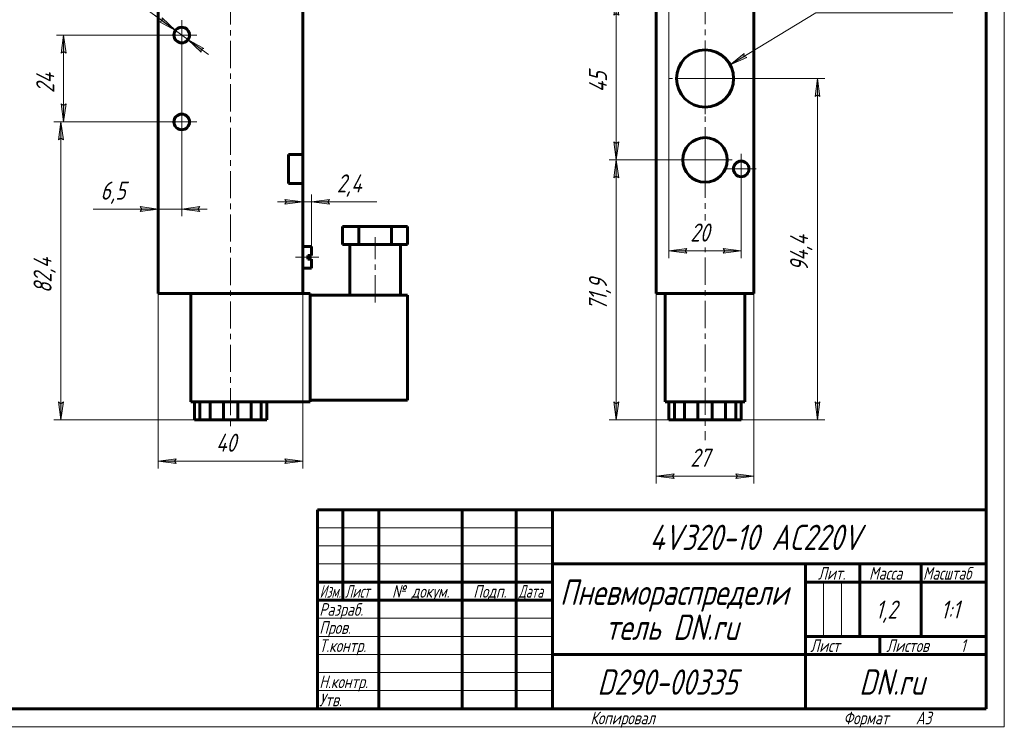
# Model space of a CAD drawing. Header units: millimetres. Extents: x 0 to 420, y 0 to 297.
# Tile 2 of 3: x 148 to 420, y 0 to 195. Entities that reach past the tile are written whole.
import ezdxf

# ---------------------------------------------------------------- set-up
doc = ezdxf.new("R2010")
doc.units = ezdxf.units.MM
for name, pattern in [('K5LT_AXLED', [12, 7.5, -1.5, 1.5, -1.5]), ('K5LT_BASIC', [0]), ('K5LT_THIN', [0])]:
    doc.linetypes.add(name, pattern=pattern)
doc.layers.add('Системный слой', color=7, linetype='Continuous')
doc.layers.add('Системный слой (1)', color=251, linetype='Continuous', true_color=0x6c6c6c)
doc.styles.add('KDIMTEXTSTYLE', font='txt', dxfattribs={"width": 0.96, "oblique": 15, "height": 5})
doc.styles.add('KTEXTSTYLE', font='txt', dxfattribs={"width": 0.96, "height": 5})
doc.dimstyles.new('KDIMSTYLE (1.00)', dxfattribs={"dimtxt": 5, "dimasz": 1, "dimexe": 2, "dimexo": 0, "dimgap": 1, "dimtad": 1, "dimtxsty": 'KDIMTEXTSTYLE', "dimsah": 1, "dimcen": 0, "dimdle": 1, "dimadec": 0, "dimazin": 0, "dimtfac": 0.667, "dimtmove": 0, "dimatfit": 3, "dimfxl": 1, "dimtvp": 1, "dimtolj": 1, "dimtzin": 0, "dimarcsym": 0})

# ---------------------------------------------------------------- blocks, each defined once
blk = doc.blocks.new('U1')
at = {"layer": 'Системный слой (1)', "color": 30, "linetype": 'K5LT_AXLED', "lineweight": 18, "true_color": 0xff8000}
for q in [(337.22, 164.86), (329.07, 156.71), (345.37, 156.71), (337.22, 148.56)]:
    blk.add_line((337.22, 156.71), q, dxfattribs=at)
blk = doc.blocks.new('U2')
at = {"layer": 'Системный слой (1)', "color": 30, "linetype": 'K5LT_AXLED', "lineweight": 18, "true_color": 0xff8000}
for q in [(337.22, 189.11), (327.32, 179.21), (347.12, 179.21), (337.22, 169.31)]:
    blk.add_line((337.22, 179.21), q, dxfattribs=at)
blk = doc.blocks.new('U3')
at = {"layer": 'Системный слой (1)', "color": 30, "linetype": 'K5LT_AXLED', "lineweight": 18, "true_color": 0xff8000}
for q in [(337.22, 275.61), (329.07, 201.71), (345.37, 201.71), (337.22, 79.21)]:
    blk.add_line((337.22, 201.71), q, dxfattribs=at)
blk = doc.blocks.new('U4')
at = {"layer": 'Системный слой (1)', "color": 30, "linetype": 'K5LT_AXLED', "lineweight": 18, "true_color": 0xff8000}
for q in [(347.22, 158.36), (343.07, 154.21), (351.37, 154.21), (347.22, 150.06)]:
    blk.add_line((347.22, 154.21), q, dxfattribs=at)
blk = doc.blocks.new('D0')
at = {"layer": 'Системный слой (1)'}
for points in [[(368.98, 174.21), (368.32, 179.21), (367.66, 174.21), (368.32, 174.71)], [(368.32, 84.81), (368.98, 89.81), (368.32, 89.31), (367.66, 89.81)]]:
    blk.add_hatch(color=7, dxfattribs=at).paths.add_polyline_path(points)
at = {"layer": 'Системный слой (1)', "color": 7, "linetype": 'K5LT_THIN', "lineweight": 18, "true_color": 0xffffff}
for p, q in [((337.22, 179.21), (370.32, 179.21)), ((367.66, 174.21), (368.32, 179.21)), ((368.32, 179.21), (368.98, 174.21)), ((368.32, 174.71), (367.66, 174.21)), ((368.98, 174.21), (368.32, 174.71)), ((368.32, 84.81), (367.66, 89.81)), ((367.66, 89.81), (368.32, 89.31)), ((368.32, 89.31), (368.98, 89.81)), ((368.98, 89.81), (368.32, 84.81)), ((344.29, 84.81), (370.32, 84.81))]:
    blk.add_line(p, q, dxfattribs=at)
blk.add_wipeout([(367.32, 125.94), (359.94, 125.94), (359.94, 137.59), (367.32, 137.59)]).dxf.layer = 'Системный слой (1)'
blk.add_line((368.32, 179.21), (368.32, 84.81), dxfattribs=at)
at = {"layer": 'Системный слой (1)', "color": 7, "insert": (360.73, 125.94), "char_height": 5, "attachment_point": 1, "rotation": 90, "style": 'KTEXTSTYLE'}
blk.add_mtext('\\fArial|b0|c204|p34;\\H5.0;\\W1.000;\\Q15;\\fGOST Type AU|b0|i0|c204|p34;\\Q15;\\W0.960;94,4', dxfattribs=at)
blk = doc.blocks.new('KDIMARROW_01')
at = {"layer": 'Системный слой'}
blk.add_hatch(color=0, dxfattribs=at).paths.add_polyline_path([(-5, -0.66), (0, 0), (-5, 0.66), (-4.5, 0)])
at = {"layer": 'Системный слой', "color": 0, "linetype": 'K5LT_THIN', "lineweight": 18}
for p, q in [((-4.5, 0), (-5, 0.66)), ((-5, 0.66), (0, 0)), ((0, 0), (-5, -0.66)), ((-5, -0.66), (-4.5, 0))]:
    blk.add_line(p, q, dxfattribs=at)
at = {"layer": 'Системный слой (1)', "color": 0, "linetype": 'K5LT_THIN', "lineweight": 18}
blk.add_line((102.89, 179.21), (101.89, 179.21), dxfattribs=at)
blk = doc.blocks.new('D1')
at = {"layer": 'Системный слой (1)'}
for points in [[(313.33, 151.71), (312.67, 156.71), (312.01, 151.71), (312.67, 152.21)], [(312.67, 84.81), (313.33, 89.81), (312.67, 89.31), (312.01, 89.81)]]:
    blk.add_hatch(color=7, dxfattribs=at).paths.add_polyline_path(points)
at = {"layer": 'Системный слой (1)', "color": 7, "linetype": 'K5LT_THIN', "lineweight": 18, "true_color": 0xffffff}
for p, q in [((337.22, 156.71), (310.67, 156.71)), ((312.01, 151.71), (312.67, 156.71)), ((312.67, 156.71), (313.33, 151.71)), ((312.67, 152.21), (312.01, 151.71)), ((313.33, 151.71), (312.67, 152.21)), ((312.67, 84.81), (312.01, 89.81)), ((312.01, 89.81), (312.67, 89.31)), ((312.67, 89.31), (313.33, 89.81)), ((313.33, 89.81), (312.67, 84.81)), ((337.22, 84.81), (310.67, 84.81))]:
    blk.add_line(p, q, dxfattribs=at)
blk.add_wipeout([(311.67, 115.08), (304.29, 115.08), (304.29, 125.97), (311.67, 125.97)]).dxf.layer = 'Системный слой (1)'
blk.add_line((312.67, 156.71), (312.67, 84.81), dxfattribs=at)
at = {"layer": 'Системный слой (1)', "color": 7, "insert": (305.08, 115.08), "char_height": 5, "attachment_point": 1, "rotation": 90, "style": 'KTEXTSTYLE'}
blk.add_mtext('\\fArial|b0|c204|p34;\\H5.0;\\W1.000;\\Q15;\\fGOST Type AU|b0|i0|c204|p34;\\Q15;\\W0.960;71,9', dxfattribs=at)
blk = doc.blocks.new('D2')
at = {"layer": 'Системный слой (1)'}
for points in [[(313.33, 196.71), (312.67, 201.71), (312.01, 196.71), (312.67, 197.21)], [(312.67, 156.71), (313.33, 161.71), (312.67, 161.21), (312.01, 161.71)]]:
    blk.add_hatch(color=7, dxfattribs=at).paths.add_polyline_path(points)
at = {"layer": 'Системный слой (1)', "color": 7, "linetype": 'K5LT_THIN', "lineweight": 18, "true_color": 0xffffff}
for p, q in [((337.22, 201.71), (310.67, 201.71)), ((312.01, 196.71), (312.67, 201.71)), ((312.67, 201.71), (313.33, 196.71)), ((312.67, 197.21), (312.01, 196.71)), ((313.33, 196.71), (312.67, 197.21)), ((312.67, 156.71), (312.01, 161.71)), ((312.01, 161.71), (312.67, 161.21)), ((312.67, 161.21), (313.33, 161.71)), ((313.33, 161.71), (312.67, 156.71)), ((337.22, 156.71), (310.67, 156.71))]:
    blk.add_line(p, q, dxfattribs=at)
blk.add_wipeout([(311.67, 175.39), (304.29, 175.39), (304.29, 182.72), (311.67, 182.72)]).dxf.layer = 'Системный слой (1)'
blk.add_line((312.67, 156.71), (312.67, 201.71), dxfattribs=at)
at = {"layer": 'Системный слой (1)', "color": 7, "insert": (305.08, 175.39), "char_height": 5, "attachment_point": 1, "rotation": 90, "style": 'KTEXTSTYLE'}
blk.add_mtext('\\fArial|b0|c204|p34;\\H5.0;\\W1.000;\\Q15;\\fGOST Type AU|b0|i0|c204|p34;\\Q15;\\W0.960;45', dxfattribs=at)
blk = doc.blocks.new('D3')
at = {"layer": 'Системный слой (1)'}
for points in [[(328.22, 69.28), (328.72, 69.94), (323.72, 69.28), (328.72, 68.62)], [(345.72, 68.62), (350.72, 69.28), (345.72, 69.94), (346.22, 69.28)]]:
    blk.add_hatch(color=7, dxfattribs=at).paths.add_polyline_path(points)
at = {"layer": 'Системный слой (1)', "color": 7, "linetype": 'K5LT_THIN', "lineweight": 18, "true_color": 0xffffff}
for p, q in [((323.72, 119.81), (323.72, 67.28)), ((350.72, 119.81), (350.72, 67.28)), ((323.72, 69.28), (328.72, 69.94)), ((328.72, 68.62), (323.72, 69.28)), ((328.72, 69.94), (328.22, 69.28)), ((328.22, 69.28), (328.72, 68.62)), ((346.22, 69.28), (345.72, 69.94)), ((345.72, 69.94), (350.72, 69.28)), ((350.72, 69.28), (345.72, 68.62)), ((345.72, 68.62), (346.22, 69.28))]:
    blk.add_line(p, q, dxfattribs=at)
blk.add_wipeout([(333.13, 70.28), (333.13, 77.66), (340.98, 77.66), (340.98, 70.28)]).dxf.layer = 'Системный слой (1)'
blk.add_line((323.72, 69.28), (350.72, 69.28), dxfattribs=at)
at = {"layer": 'Системный слой (1)', "color": 7, "insert": (333.13, 76.87), "char_height": 5, "attachment_point": 1, "style": 'KTEXTSTYLE'}
blk.add_mtext('\\fArial|b0|c204|p34;\\H5.0;\\W1.000;\\Q15;\\fGOST Type AU|b0|i0|c204|p34;\\Q15;\\W0.960;27', dxfattribs=at)
blk = doc.blocks.new('D4')
at = {"layer": 'Системный слой (1)', "color": 7, "linetype": 'K5LT_THIN', "lineweight": 18, "true_color": 0xffffff}
for p, q in [((327.22, 204.21), (327.22, 129.53)), ((347.22, 154.21), (347.22, 129.53))]:
    blk.add_line(p, q, dxfattribs=at)
blk.add_wipeout([(333.13, 132.53), (333.13, 139.92), (340.98, 139.92), (340.98, 132.53)]).dxf.layer = 'Системный слой (1)'
at = {"layer": 'Системный слой (1)'}
for points in [[(327.22, 131.53), (332.22, 132.19), (331.72, 131.53), (332.22, 130.88)], [(342.22, 130.88), (347.22, 131.53), (342.22, 132.19), (342.72, 131.53)]]:
    blk.add_hatch(color=7, dxfattribs=at).paths.add_polyline_path(points)
at = {"layer": 'Системный слой (1)', "color": 7, "linetype": 'K5LT_THIN', "lineweight": 18, "true_color": 0xffffff}
for p, q in [((327.22, 131.53), (332.22, 132.19)), ((332.22, 130.88), (327.22, 131.53)), ((327.22, 131.53), (347.22, 131.53)), ((332.22, 132.19), (331.72, 131.53)), ((331.72, 131.53), (332.22, 130.88)), ((342.72, 131.53), (342.22, 132.19)), ((342.22, 132.19), (347.22, 131.53)), ((347.22, 131.53), (342.22, 130.88)), ((342.22, 130.88), (342.72, 131.53))]:
    blk.add_line(p, q, dxfattribs=at)
at = {"layer": 'Системный слой (1)', "color": 7, "insert": (333.13, 139.12), "char_height": 5, "attachment_point": 1, "style": 'KTEXTSTYLE'}
blk.add_mtext('\\fArial|b0|c204|p34;\\H5.0;\\W1.000;\\Q15;\\fGOST Type AU|b0|i0|c204|p34;\\Q15;\\W0.960;20', dxfattribs=at)
blk = doc.blocks.new('U6')
at = {"layer": 'Системный слой (1)'}
blk.add_hatch(color=7, dxfattribs=at).paths.add_polyline_path([(344.15, 183), (348.76, 185.03), (347.99, 185.34), (348.08, 186.16)])
at = {"layer": 'Системный слой (1)', "color": 7, "linetype": 'K5LT_THIN', "lineweight": 18, "true_color": 0xffffff}
for p, q in [((367.83, 197.37), (344.15, 183)), ((367.83, 197.37), (405.79, 197.37)), ((344.15, 183), (348.08, 186.16)), ((348.08, 186.16), (347.99, 185.34)), ((347.99, 185.34), (348.76, 185.03)), ((348.76, 185.03), (344.15, 183))]:
    blk.add_line(p, q, dxfattribs=at)
at = {"layer": 'Системный слой (1)', "color": 7, "insert": (369.83, 204.96), "char_height": 5, "attachment_point": 1, "style": 'KTEXTSTYLE'}
blk.add_mtext("\\fArial|b0|c204|p34;\\H5.0;\\W1.000;\\Q15;\\fGOST Type AU|b0|i0|c204|p34;\\Q15;\\W0.960;3 отв. G3/8'", dxfattribs=at)
blk = doc.blocks.new('U7')
at = {"layer": 'Системный слой (1)', "color": 30, "linetype": 'K5LT_AXLED', "lineweight": 18, "true_color": 0xff8000}
for q in [(192.46, 171.36), (188.31, 167.21), (196.61, 167.21), (192.46, 163.06)]:
    blk.add_line((192.46, 167.21), q, dxfattribs=at)
blk = doc.blocks.new('U8')
at = {"layer": 'Системный слой (1)', "color": 30, "linetype": 'K5LT_AXLED', "lineweight": 18, "true_color": 0xff8000}
for q in [(192.46, 195.36), (188.31, 191.21), (196.61, 191.21), (192.46, 187.06)]:
    blk.add_line((192.46, 191.21), q, dxfattribs=at)
blk = doc.blocks.new('D5')
at = {"layer": 'Системный слой (1)'}
for points in [[(190.72, 192.47), (187.08, 195.96), (187.09, 195.13), (186.3, 194.89)], [(198.62, 187.52), (194.19, 189.94), (197.84, 186.45), (197.83, 187.28)]]:
    blk.add_hatch(color=7, dxfattribs=at).paths.add_polyline_path(points)
at = {"layer": 'Системный слой (1)', "color": 7, "linetype": 'K5LT_THIN', "lineweight": 18, "true_color": 0xffffff}
for p, q in [((190.72, 192.47), (173.45, 205.11)), ((190.72, 192.47), (185.07, 196.61)), ((187.09, 195.13), (186.3, 194.89)), ((186.3, 194.89), (190.72, 192.47)), ((190.72, 192.47), (187.08, 195.96)), ((187.08, 195.96), (187.09, 195.13)), ((194.19, 189.94), (190.72, 192.47)), ((194.19, 189.94), (197.84, 186.45)), ((198.62, 187.52), (194.19, 189.94)), ((194.19, 189.94), (199.85, 185.81)), ((197.83, 187.28), (198.62, 187.52)), ((197.84, 186.45), (197.83, 187.28))]:
    blk.add_line(p, q, dxfattribs=at)
blk.add_wipeout([(155.44, 196.72), (155.44, 213.49), (170.81, 213.49), (170.81, 196.72)]).dxf.layer = 'Системный слой (1)'
blk.add_line((173.45, 205.11), (153.44, 205.11), dxfattribs=at)
at = {"layer": 'Системный слой (1)', "color": 7, "char_height": 5, "attachment_point": 1, "style": 'KTEXTSTYLE'}
for s, insert in [('\\fArial|b0|c204|p34;\\H5.0;\\W1.000;\\Q15;\\fGOST Type AU|b0|i0|c204|p34;\\Q15;\\W0.960;⌀', (155.44, 212.69)), ('\\fArial|b0|c204|p34;\\H5.0;\\W1.000;\\Q15;\\fGOST Type AU|b0|i0|c204|p34;\\Q15;\\W0.960;4,3', (158.75, 212.69)), ('\\fArial|b0|c204|p34;\\H5.0;\\W1.000;\\Q15;\\fGOST Type AU|b0|i0|c204|p34;\\Q15;\\W0.960;2 отв.', (155.44, 203.31))]:
    blk.add_mtext(s, dxfattribs=dict(at, insert=insert))
blk = doc.blocks.new('D8')
at = {"layer": 'Системный слой (1)'}
for points in [[(159.72, 162.21), (159.06, 167.21), (158.4, 162.21), (159.06, 162.71)], [(159.06, 84.81), (159.72, 89.81), (159.06, 89.31), (158.4, 89.81)]]:
    blk.add_hatch(color=7, dxfattribs=at).paths.add_polyline_path(points)
at = {"layer": 'Системный слой (1)', "color": 7, "linetype": 'K5LT_THIN', "lineweight": 18, "true_color": 0xffffff}
for p, q in [((192.46, 167.21), (157.06, 167.21)), ((158.4, 162.21), (159.06, 167.21)), ((159.06, 167.21), (159.72, 162.21)), ((159.06, 162.71), (158.4, 162.21)), ((159.72, 162.21), (159.06, 162.71)), ((159.06, 84.81), (158.4, 89.81)), ((158.4, 89.81), (159.06, 89.31)), ((159.06, 89.31), (159.72, 89.81)), ((159.72, 89.81), (159.06, 84.81)), ((200.29, 84.81), (157.06, 84.81))]:
    blk.add_line(p, q, dxfattribs=at)
blk.add_wipeout([(158.06, 119.87), (150.68, 119.87), (150.68, 131.65), (158.06, 131.65)]).dxf.layer = 'Системный слой (1)'
blk.add_line((159.06, 84.81), (159.06, 167.21), dxfattribs=at)
at = {"layer": 'Системный слой (1)', "color": 7, "insert": (151.47, 119.87), "char_height": 5, "attachment_point": 1, "rotation": 90, "style": 'KTEXTSTYLE'}
blk.add_mtext('\\fArial|b0|c204|p34;\\H5.0;\\W1.000;\\Q15;\\fGOST Type AU|b0|i0|c204|p34;\\Q15;\\W0.960;82,4', dxfattribs=at)
blk = doc.blocks.new('D9')
at = {"layer": 'Системный слой (1)'}
for points in [[(160.46, 186.21), (159.8, 191.21), (159.14, 186.21), (159.8, 186.71)], [(159.8, 167.21), (160.46, 172.21), (159.8, 171.71), (159.14, 172.21)]]:
    blk.add_hatch(color=7, dxfattribs=at).paths.add_polyline_path(points)
at = {"layer": 'Системный слой (1)', "color": 7, "linetype": 'K5LT_THIN', "lineweight": 18, "true_color": 0xffffff}
for p, q in [((192.46, 191.21), (157.8, 191.21)), ((159.14, 186.21), (159.8, 191.21)), ((159.8, 191.21), (160.46, 186.21)), ((159.8, 186.71), (159.14, 186.21)), ((160.46, 186.21), (159.8, 186.71)), ((159.8, 167.21), (159.14, 172.21)), ((159.14, 172.21), (159.8, 171.71)), ((159.8, 171.71), (160.46, 172.21)), ((160.46, 172.21), (159.8, 167.21)), ((192.46, 167.21), (157.8, 167.21))]:
    blk.add_line(p, q, dxfattribs=at)
blk.add_wipeout([(158.8, 175.19), (151.42, 175.19), (151.42, 182.9), (158.8, 182.9)]).dxf.layer = 'Системный слой (1)'
blk.add_line((159.8, 167.21), (159.8, 191.21), dxfattribs=at)
at = {"layer": 'Системный слой (1)', "color": 7, "insert": (152.21, 175.19), "char_height": 5, "attachment_point": 1, "rotation": 90, "style": 'KTEXTSTYLE'}
blk.add_mtext('\\fArial|b0|c204|p34;\\H5.0;\\W1.000;\\Q15;\\fGOST Type AU|b0|i0|c204|p34;\\Q15;\\W0.960;24', dxfattribs=at)
blk = doc.blocks.new('D10')
at = {"layer": 'Системный слой (1)'}
for points in [[(185.96, 73.43), (190.96, 74.09), (190.46, 73.43), (190.96, 72.77)], [(220.96, 72.77), (225.96, 73.43), (220.96, 74.09), (221.46, 73.43)]]:
    blk.add_hatch(color=7, dxfattribs=at).paths.add_polyline_path(points)
at = {"layer": 'Системный слой (1)', "color": 7, "linetype": 'K5LT_THIN', "lineweight": 18, "true_color": 0xffffff}
for p, q in [((185.96, 119.81), (185.96, 71.43)), ((225.96, 119.81), (225.96, 71.43)), ((185.96, 73.43), (190.96, 74.09)), ((190.96, 74.09), (190.46, 73.43)), ((221.46, 73.43), (220.96, 74.09)), ((220.96, 74.09), (225.96, 73.43)), ((190.96, 72.77), (185.96, 73.43)), ((190.46, 73.43), (190.96, 72.77)), ((225.96, 73.43), (220.96, 72.77)), ((220.96, 72.77), (221.46, 73.43))]:
    blk.add_line(p, q, dxfattribs=at)
blk.add_wipeout([(201.94, 74.43), (201.94, 81.81), (209.66, 81.81), (209.66, 74.43)]).dxf.layer = 'Системный слой (1)'
blk.add_line((225.96, 73.43), (185.96, 73.43), dxfattribs=at)
at = {"layer": 'Системный слой (1)', "color": 7, "insert": (201.94, 81.02), "char_height": 5, "attachment_point": 1, "style": 'KTEXTSTYLE'}
blk.add_mtext('\\fArial|b0|c204|p34;\\H5.0;\\W1.000;\\Q15;\\fGOST Type AU|b0|i0|c204|p34;\\Q15;\\W0.960;40', dxfattribs=at)
blk = doc.blocks.new('D11')
at = {"layer": 'Системный слой (1)'}
for points in [[(180.96, 142.47), (185.96, 143.13), (180.96, 143.78), (181.46, 143.13)], [(196.96, 143.13), (197.46, 143.78), (192.46, 143.13), (197.46, 142.47)]]:
    blk.add_hatch(color=7, dxfattribs=at).paths.add_polyline_path(points)
at = {"layer": 'Системный слой (1)', "color": 7, "linetype": 'K5LT_THIN', "lineweight": 18, "true_color": 0xffffff}
for p, q in [((192.46, 191.21), (192.46, 141.13)), ((185.96, 119.81), (185.96, 145.13)), ((185.96, 143.13), (180.95, 143.13)), ((185.96, 143.13), (180.96, 143.78)), ((180.96, 143.78), (181.46, 143.13)), ((181.46, 143.13), (180.96, 142.47)), ((180.96, 142.47), (185.96, 143.13)), ((185.96, 143.13), (192.46, 143.13)), ((197.46, 143.78), (192.46, 143.13)), ((192.46, 143.13), (197.46, 142.47)), ((192.46, 143.13), (199.46, 143.13)), ((196.96, 143.13), (197.46, 143.78)), ((197.46, 142.47), (196.96, 143.13))]:
    blk.add_line(p, q, dxfattribs=at)
blk.add_wipeout([(169.99, 144.13), (169.99, 151.51), (178.6, 151.51), (178.6, 144.13)]).dxf.layer = 'Системный слой (1)'
for p, q in [((180.95, 143.13), (167.99, 143.13)), ((185.96, 143.13), (178.96, 143.13))]:
    blk.add_line(p, q, dxfattribs=at)
at = {"layer": 'Системный слой (1)', "color": 7, "insert": (169.99, 150.71), "char_height": 5, "attachment_point": 1, "style": 'KTEXTSTYLE'}
blk.add_mtext('\\fArial|b0|c204|p34;\\H5.0;\\W1.000;\\Q15;\\fGOST Type AU|b0|i0|c204|p34;\\Q15;\\W0.960;6,5', dxfattribs=at)
blk = doc.blocks.new('D12')
at = {"layer": 'Системный слой (1)'}
for points in [[(225.96, 145.11), (220.96, 145.77), (221.46, 145.11), (220.96, 144.45)], [(232.86, 145.11), (233.36, 145.77), (228.36, 145.11), (233.36, 144.45)]]:
    blk.add_hatch(color=7, dxfattribs=at).paths.add_polyline_path(points)
at = {"layer": 'Системный слой (1)', "color": 7, "linetype": 'K5LT_THIN', "lineweight": 18, "true_color": 0xffffff}
for p, q in [((225.96, 132.81), (225.96, 147.11)), ((228.36, 132.81), (228.36, 147.11)), ((225.96, 145.11), (218.96, 145.11)), ((225.96, 145.11), (220.96, 145.77)), ((220.96, 145.77), (221.46, 145.11)), ((221.46, 145.11), (220.96, 144.45)), ((220.96, 144.45), (225.96, 145.11)), ((225.96, 145.11), (228.36, 145.11)), ((233.36, 145.77), (228.36, 145.11)), ((228.36, 145.11), (233.36, 144.45)), ((228.36, 145.11), (233.35, 145.11)), ((232.86, 145.11), (233.36, 145.77)), ((233.36, 144.45), (232.86, 145.11))]:
    blk.add_line(p, q, dxfattribs=at)
blk.add_wipeout([(235.35, 146.11), (235.35, 153.49), (244.08, 153.49), (244.08, 146.11)]).dxf.layer = 'Системный слой (1)'
for p, q in [((228.36, 145.11), (235.36, 145.11)), ((233.35, 145.11), (246.45, 145.11))]:
    blk.add_line(p, q, dxfattribs=at)
at = {"layer": 'Системный слой (1)', "color": 7, "insert": (235.35, 152.7), "char_height": 5, "attachment_point": 1, "style": 'KTEXTSTYLE'}
blk.add_mtext('\\fArial|b0|c204|p34;\\H5.0;\\W1.000;\\Q15;\\fGOST Type AU|b0|i0|c204|p34;\\Q15;\\W0.960;2,4', dxfattribs=at)
blk = doc.blocks.new('U15')
at = {"color": 7, "linetype": 'K5LT_THIN', "lineweight": 18, "true_color": 0xffffff}
for p, q in [((420, 297), (420, 0)), ((230, 55), (295, 55)), ((230, 50), (295, 50)), ((230, 45), (295, 45)), ((369.96, 25), (369.96, 40)), ((374.98, 25), (374.98, 40)), ((230, 30), (295, 30)), ((230, 25), (295, 25)), ((230, 20), (295, 20)), ((230, 15), (295, 15)), ((230, 10), (295, 10)), ((420, 0), (0, 0))]:
    blk.add_line(p, q, dxfattribs=at)
at = {"color": 143, "linetype": 'K5LT_BASIC', "lineweight": 60, "true_color": 0x33acca}
for p, q in [((415, 292), (415, 5)), ((230, 60), (415, 60)), ((230, 5), (230, 60)), ((237, 35), (237, 60)), ((247, 5), (247, 60)), ((270, 5), (270, 60)), ((285, 5), (285, 60)), ((295, 5), (295, 60)), ((295, 45), (415, 45)), ((365, 5), (365, 45)), ((380, 25), (380, 45)), ((397, 25), (397, 45)), ((230, 40), (295, 40)), ((365, 40), (380, 40)), ((380, 40), (415, 40)), ((230, 35), (295, 35)), ((365, 25), (415, 25)), ((385.57, 20), (385.57, 25)), ((295, 20), (365, 20)), ((365, 20), (415, 20)), ((415, 5), (20, 5))]:
    blk.add_line(p, q, dxfattribs=at)
at = {"color": 7, "attachment_point": 1, "style": 'KTEXTSTYLE'}
for s, insert, char_height in [('\\fArial|b0|c204|p34;\\H5.0;\\W1.000;\\Q15;\\fGOST Type AU|b0|i0|c204|p34;\\Q15;\\W0.960;\\H7.00;4V320-10 AC220V', (321.87, 55.86), 7), ('\\fArial|b0|c204|p34;\\H5.0;\\W1.000;\\Q15;\\fGOST Type AU|b0|i0|c204|p34;\\Q15;\\W0.960;\\H3.50;Лит.', (368.47, 44.18), 3.5), ('\\fArial|b0|c204|p34;\\H5.0;\\W1.000;\\Q15;\\fGOST Type AU|b0|i0|c204|p34;\\Q15;\\W0.960;\\H3.50;Масса', (382.58, 44.18), 3.5), ('\\fArial|b0|c204|p34;\\H5.0;\\W1.000;\\Q15;\\fGOST Type AU|b0|i0|c204|p34;\\Q15;\\W0.926;\\H3.50;Масштаб', (397.52, 44.18), 3.5), ('\\fArial|b0|c204|p34;\\H5.0;\\W1.000;\\Q15;\\fGOST Type AU|b0|i0|c204|p34;\\Q15;\\W0.786;\\H3.50;Изм.', (230.62, 39.18), 3.5), ('\\fArial|b0|c204|p34;\\H5.0;\\W1.000;\\Q15;\\fGOST Type AU|b0|i0|c204|p34;\\Q15;\\W0.800;\\H3.50;Лист', (237.61, 39.18), 3.5), ('\\fArial|b0|c204|p34;\\H5.0;\\W1.000;\\Q15;\\fGOST Type AU|b0|i0|c204|p34;\\Q15;\\W0.960;\\H3.50;№ докум.', (250.63, 39.18), 3.5), ('\\fArial|b0|c204|p34;\\H5.0;\\W1.000;\\Q15;\\fGOST Type AU|b0|i0|c204|p34;\\Q15;\\W0.960;\\H3.50;Подп.', (273.1, 39.18), 3.5), ('\\fArial|b0|c204|p34;\\H5.0;\\W1.000;\\Q15;\\fGOST Type AU|b0|i0|c204|p34;\\Q15;\\W0.800;\\H3.50;Дата', (285.61, 39.18), 3.5), ('\\fArial|b0|c204|p34;\\H5.0;\\W1.000;\\Q15;\\fGOST Type AU|b0|i0|c204|p34;\\Q15;\\W0.960;\\H7.00;Пневмораспредели', (297.06, 40.69), 7), ('\\fArial|b0|c204|p34;\\H5.0;\\W1.000;\\Q15;\\fGOST Type AU|b0|i0|c204|p34;\\Q15;\\W0.960;\\H3.50;Разраб.', (230.5, 34.18), 3.5), ('\\fArial|b0|c204|p34;\\H5.0;\\W1.000;\\Q15;\\fGOST Type AU|b0|i0|c204|p34;\\Q15;\\W0.960;1,2', (384.42, 34.9), 5), ('\\fArial|b0|c204|p34;\\H5.0;\\W1.000;\\Q15;\\fGOST Type AU|b0|i0|c204|p34;\\Q15;\\W0.960;{\\c16737820;1:1}', (402.44, 34.9), 5), ('\\fArial|b0|c204|p34;\\H5.0;\\W1.000;\\Q15;\\fGOST Type AU|b0|i0|c204|p34;\\Q15;\\W0.960;\\H7.00;тель DN.ru', (309.65, 31.02), 7), ('\\fArial|b0|c204|p34;\\H5.0;\\W1.000;\\Q15;\\fGOST Type AU|b0|i0|c204|p34;\\Q15;\\W0.960;\\H3.50;Пров.', (230.5, 29.18), 3.5), ('\\fArial|b0|c204|p34;\\H5.0;\\W1.000;\\Q15;\\fGOST Type AU|b0|i0|c204|p34;\\Q15;\\W0.960;\\H3.50;Т.контр.', (230.5, 24.18), 3.5), ('\\fArial|b0|c204|p34;\\H5.0;\\W1.000;\\Q15;\\fGOST Type AU|b0|i0|c204|p34;\\Q15;\\W0.960;\\H3.50;Лист', (366.32, 24.18), 3.5), ('\\fArial|b0|c204|p34;\\H5.0;\\W1.000;\\Q15;\\fGOST Type AU|b0|i0|c204|p34;\\Q15;\\W0.960;\\H3.50;Листов', (387.36, 24.18), 3.5), ('\\fArial|b0|c204|p34;\\H5.0;\\W1.000;\\Q15;\\fGOST Type AU|b0|i0|c204|p34;\\Q15;\\W0.960;\\H3.50;1', (407.91, 24.18), 3.5), ('\\fArial|b0|c204|p34;\\H5.0;\\W1.000;\\Q15;\\fGOST Type AU|b0|i0|c204|p34;\\Q15;\\W0.960;\\H3.50;Н.контр.', (230.5, 14.18), 3.5), ('\\fArial|b0|c204|p34;\\H5.0;\\W1.000;\\Q15;\\fGOST Type AU|b0|i0|c204|p34;\\Q15;\\W0.960;\\H7.00;D290-00335', (307.43, 15.86), 7), ('\\fArial|b0|c204|p34;\\H5.0;\\W1.000;\\Q15;\\fGOST Type AU|b0|i0|c204|p34;\\Q15;\\W0.960;\\H7.00;DN.ru', (379.84, 15.86), 7), ('\\fArial|b0|c204|p34;\\H5.0;\\W1.000;\\Q15;\\fGOST Type AU|b0|i0|c204|p34;\\Q15;\\W0.960;\\H3.50;Утв.', (230.5, 9.18), 3.5), ('\\fArial|b0|c204|p34;\\H5.0;\\W1.000;\\Q15;\\fGOST Type AU|b0|i0|c204|p34;\\Q15;\\W0.960;\\H3.50;Копировал', (305.5, 4.18), 3.5), ('\\fArial|b0|c204|p34;\\H5.0;\\W1.000;\\Q15;\\fGOST Type AU|b0|i0|c204|p34;\\Q15;\\W0.960;\\H3.50;Формат', (375.5, 4.18), 3.5), ('\\fArial|b0|c204|p34;\\H5.0;\\W1.000;\\Q15;\\fGOST Type AU|b0|i0|c204|p34;\\Q15;\\W0.960;\\H3.50;A3', (395.5, 4.18), 3.5)]:
    blk.add_mtext(s, dxfattribs=dict(at, insert=insert, char_height=char_height))

msp = doc.modelspace()

# ---------------------------------------------------------------- linework, layer by layer
at = {"layer": 'Системный слой (1)', "color": 143, "linetype": 'K5LT_BASIC', "lineweight": 60, "true_color": 0x33acca}
for p, q in [((185.959, 238.606), (185.959, 119.806)), ((225.959, 238.606), (225.959, 158.206)), ((323.719, 238.606), (323.719, 119.806)), ((350.719, 238.606), (350.719, 119.806)), ((221.959, 150.206), (221.959, 158.206)), ((225.959, 158.206), (221.959, 158.206)), ((225.959, 150.206), (225.959, 158.206)), ((221.959, 150.206), (225.959, 150.206)), ((225.959, 150.206), (225.959, 119.806)), ((236.959, 133.306), (236.959, 138.306)), ((241.459, 138.306), (236.959, 138.306)), ((241.459, 133.306), (241.459, 138.306)), ((250.459, 138.306), (241.459, 138.306)), ((250.459, 133.306), (250.459, 138.306)), ((254.959, 138.306), (250.459, 138.306)), ((254.959, 133.306), (254.959, 138.306)), ((225.959, 132.806), (228.359, 132.806)), ((228.359, 130.306), (228.359, 132.806)), ((241.459, 133.306), (236.959, 133.306)), ((238.959, 119.306), (238.959, 133.306)), ((250.459, 133.306), (241.459, 133.306)), ((254.959, 133.306), (250.459, 133.306)), ((252.959, 119.306), (252.959, 133.306)), ((227.359, 130.306), (228.359, 130.306)), ((227.359, 129.306), (227.359, 130.306)), ((227.359, 129.306), (228.359, 129.306)), ((228.359, 126.806), (228.359, 129.306)), ((225.959, 126.806), (228.359, 126.806)), ((225.959, 119.806), (185.959, 119.806)), ((194.959, 119.806), (194.959, 89.806)), ((225.959, 119.806), (227.959, 119.806)), ((227.959, 119.806), (227.959, 89.806)), ((227.959, 119.306), (254.959, 119.306)), ((254.959, 90.306), (254.959, 119.306)), ((350.719, 119.806), (323.719, 119.806)), ((326.219, 119.806), (326.219, 89.806)), ((348.219, 119.806), (348.219, 89.806)), ((227.959, 90.306), (254.959, 90.306)), ((194.959, 89.806), (227.959, 89.806)), ((195.959, 89.806), (195.959, 84.806)), ((197.481, 89.806), (197.481, 84.806)), ((200.295, 89.806), (200.295, 84.806)), ((203.97, 89.806), (203.97, 84.806)), ((207.948, 89.806), (207.948, 84.806)), ((211.624, 89.806), (211.624, 84.806)), ((214.437, 89.806), (214.437, 84.806)), ((215.959, 89.806), (215.959, 84.806)), ((326.219, 89.806), (348.219, 89.806)), ((327.219, 89.806), (327.219, 84.806)), ((328.741, 89.806), (328.741, 84.806)), ((331.554, 89.806), (331.554, 84.806)), ((335.229, 89.806), (335.229, 84.806)), ((339.208, 89.806), (339.208, 84.806)), ((342.883, 89.806), (342.883, 84.806)), ((345.696, 89.806), (345.696, 84.806)), ((347.219, 89.806), (347.219, 84.806)), ((195.959, 84.806), (197.481, 84.806)), ((197.481, 84.806), (200.295, 84.806)), ((200.295, 84.806), (203.97, 84.806)), ((203.97, 84.806), (207.948, 84.806)), ((207.948, 84.806), (211.624, 84.806)), ((211.624, 84.806), (214.437, 84.806)), ((214.437, 84.806), (215.959, 84.806)), ((327.219, 84.806), (328.741, 84.806)), ((328.741, 84.806), (331.554, 84.806)), ((331.554, 84.806), (335.229, 84.806)), ((335.229, 84.806), (339.208, 84.806)), ((339.208, 84.806), (342.883, 84.806)), ((342.883, 84.806), (345.696, 84.806)), ((345.696, 84.806), (347.219, 84.806))]:
    msp.add_line(p, q, dxfattribs=at)
at = {"layer": 'Системный слой (1)', "color": 30, "linetype": 'K5LT_AXLED', "lineweight": 18, "true_color": 0xff8000}
for p, q in [((245.959, 117.306), (245.959, 135.306)), ((223.959, 129.806), (230.359, 129.806))]:
    msp.add_line(p, q, dxfattribs=at)
at = {"layer": 'Системный слой (1)', "color": 143, "linetype": 'K5LT_BASIC', "lineweight": 60, "true_color": 0x33acca}
for centre, radius in [((192.459, 191.206), 2.15), ((337.219, 179.206), 7.9), ((192.459, 167.206), 2.15), ((337.219, 156.706), 6.15), ((347.219, 154.206), 2.15)]:
    msp.add_circle(centre, radius, dxfattribs=at)

# ---------------------------------------------------------------- block references
at = {"layer": 'Системный слой (1)'}
for name in ['U3', 'U8', 'U2', 'U7', 'U1', 'U4']:
    msp.add_blockref(name, (0, 0), dxfattribs=at)

# ---------------------------------------------------------------- next in the draw order: dimensions: what is measured, and where the dimension line sits
at = {"layer": 'Системный слой (1)', "color": 7}
dim = msp.add_diameter_dim_2p(p1=(194.195, 189.937), p2=(190.723, 192.475), dimstyle='KDIMSTYLE (1.00)', override={"dimtih": 1, "dimtoh": 1, "dimpost": '\\fGOST Type AU|b0|c204|p34;\\H5.0;\\W0.960;\\Q15;<>\\X\\fGOST Type AU|b0|c204|p34;\\H5.0;\\W0.960;\\Q15;\\fGOST Type AU|b0|i0|c204|p34;\\Q15;2 отв.', "dimblk1": 'KDIMARROW_01', "dimblk2": 'KDIMARROW_01', "dimclrt": 7, "dimtol": 1, "dimtp": 0, "dimtm": 0, "dimtdec": 5, "dimtmove": 1, "dimatfit": 2, "dimtolj": 1}, dxfattribs=at)
dim.commit()
dim.dimension.update_dxf_attribs({"geometry": 'D5', "text_midpoint": (171.446, 205.107)})
for base, p1, p2, angle, override, picture, middle in [((368.319, 179.206), (344.29, 84.806), (337.219, 179.206), 90, {"dimexo": 0, "dimpost": '\\fGOST Type AU|b0|c204|p34;\\H5.0;\\W0.960;\\Q15;<>', "dimblk1": 'KDIMARROW_01', "dimblk2": 'KDIMARROW_01', "dimse1": 0, "dimse2": 0, "dimclrt": 7, "dimtol": 1, "dimtp": 0, "dimtm": 0, "dimtdec": 5, "dimtolj": 1}, 'D0', (368.319, 132.006)), ((159.062, 84.806), (192.459, 167.206), (200.295, 84.806), 90, {"dimexo": 0, "dimpost": '\\fGOST Type AU|b0|c204|p34;\\H5.0;\\W0.960;\\Q15;<>', "dimblk1": 'KDIMARROW_01', "dimblk2": 'KDIMARROW_01', "dimse1": 0, "dimse2": 0, "dimclrt": 7, "dimtol": 1, "dimtp": 0, "dimtm": 0, "dimtdec": 5, "dimtolj": 1}, 'D8', (159.062, 126.006)), ((225.959, 145.11), (228.359, 132.806), (225.959, 132.806), 180, {"dimexo": 0, "dimtoh": 1, "dimpost": '\\fGOST Type AU|b0|c204|p34;\\H5.0;\\W0.960;\\Q15;<>', "dimblk1": 'KDIMARROW_01', "dimblk2": 'KDIMARROW_01', "dimse1": 0, "dimse2": 0, "dimclrt": 7, "dimtol": 1, "dimtp": 0, "dimtm": 0, "dimtdec": 5, "dimtmove": 1, "dimtolj": 1}, 'D12', (239.899, 145.11))]:
    dim = msp.add_linear_dim(base=base, p1=p1, p2=p2, angle=angle, dimstyle='KDIMSTYLE (1.00)', override=override, dxfattribs=at)
    dim.commit()
    dim.dimension.update_dxf_attribs({"geometry": picture, "text_midpoint": middle, "dimtype": 160})

# ---------------------------------------------------------------- next in the draw order: dimensions: what is measured, and where the dimension line sits
for base, p1, p2, angle, picture, middle in [((159.799, 167.206), (192.459, 191.206), (192.459, 167.206), 90, 'D9', (159.799, 179.206)), ((312.67, 156.706), (337.219, 84.806), (337.219, 156.706), 90, 'D1', (312.67, 120.756)), ((225.959, 73.432), (185.959, 119.806), (225.959, 119.806), 180, 'D10', (205.959, 73.432))]:
    dim = msp.add_linear_dim(base=base, p1=p1, p2=p2, angle=angle, dimstyle='KDIMSTYLE (1.00)', override={"dimexo": 0, "dimpost": '\\fGOST Type AU|b0|c204|p34;\\H5.0;\\W0.960;\\Q15;<>', "dimblk1": 'KDIMARROW_01', "dimblk2": 'KDIMARROW_01', "dimse1": 0, "dimse2": 0, "dimclrt": 7, "dimtol": 1, "dimtp": 0, "dimtm": 0, "dimtdec": 5, "dimtolj": 1}, dxfattribs=at)
    dim.commit()
    dim.dimension.update_dxf_attribs({"geometry": picture, "text_midpoint": middle, "dimtype": 160})

# ---------------------------------------------------------------- next in the draw order: linework, layer by layer
at = {"layer": 'Системный слой (1)', "color": 30, "linetype": 'K5LT_AXLED', "lineweight": 18, "true_color": 0xff8000}
msp.add_line((205.893, 273.606), (205.96, 82.806), dxfattribs=at)

# ---------------------------------------------------------------- next in the draw order: dimensions: what is measured, and where the dimension line sits
at = {"layer": 'Системный слой (1)', "color": 7}
dim = msp.add_linear_dim(base=(312.67, 156.706), p1=(337.219, 201.706), p2=(337.219, 156.706), angle=90, dimstyle='KDIMSTYLE (1.00)', override={"dimexo": 0, "dimpost": '\\fGOST Type AU|b0|c204|p34;\\H5.0;\\W0.960;\\Q15;<>', "dimblk1": 'KDIMARROW_01', "dimblk2": 'KDIMARROW_01', "dimse1": 0, "dimse2": 0, "dimclrt": 7, "dimtol": 1, "dimtp": 0, "dimtm": 0, "dimtdec": 5, "dimtolj": 1}, dxfattribs=at)
dim.commit()
dim.dimension.update_dxf_attribs({"geometry": 'D2', "text_midpoint": (312.67, 179.206), "dimtype": 160})
for base, p1, p2, override, picture, middle in [((185.959, 143.126), (192.459, 191.206), (185.959, 119.806), {"dimexo": 0, "dimtoh": 1, "dimpost": '\\fGOST Type AU|b0|c204|p34;\\H5.0;\\W0.960;\\Q15;<>', "dimblk1": 'KDIMARROW_01', "dimblk2": 'KDIMARROW_01', "dimse1": 0, "dimse2": 0, "dimclrt": 7, "dimtol": 1, "dimtp": 0, "dimtm": 0, "dimtdec": 5, "dimtmove": 1, "dimtolj": 1}, 'D11', (174.472, 143.126)), ((323.719, 69.282), (350.719, 119.806), (323.719, 119.806), {"dimexo": 0, "dimpost": '\\fGOST Type AU|b0|c204|p34;\\H5.0;\\W0.960;\\Q15;<>', "dimblk1": 'KDIMARROW_01', "dimblk2": 'KDIMARROW_01', "dimse1": 0, "dimse2": 0, "dimclrt": 7, "dimtol": 1, "dimtp": 0, "dimtm": 0, "dimtdec": 5, "dimtolj": 1}, 'D3', (337.219, 69.282))]:
    dim = msp.add_linear_dim(base=base, p1=p1, p2=p2, dimstyle='KDIMSTYLE (1.00)', override=override, dxfattribs=at)
    dim.commit()
    dim.dimension.update_dxf_attribs({"geometry": picture, "text_midpoint": middle, "dimtype": 160})

# ---------------------------------------------------------------- next in the draw order: dimensions: what is measured, and where the dimension line sits
dim = msp.add_linear_dim(base=(327.219, 131.534), p1=(347.219, 154.206), p2=(327.219, 204.206), dimstyle='KDIMSTYLE (1.00)', override={"dimexo": 0, "dimpost": '\\fGOST Type AU|b0|c204|p34;\\H5.0;\\W0.960;\\Q15;<>', "dimblk1": 'KDIMARROW_01', "dimblk2": 'KDIMARROW_01', "dimse1": 0, "dimse2": 0, "dimclrt": 7, "dimtol": 1, "dimtp": 0, "dimtm": 0, "dimtdec": 5, "dimtolj": 1}, dxfattribs=at)
dim.commit()
dim.dimension.update_dxf_attribs({"geometry": 'D4', "text_midpoint": (337.219, 131.534), "dimtype": 160})

# ---------------------------------------------------------------- next in the draw order: block references
msp.add_blockref('U15', (0, 0))
at = {"layer": 'Системный слой (1)'}
msp.add_blockref('U6', (0, 0), dxfattribs=at)

doc.saveas('drawing.dxf')
